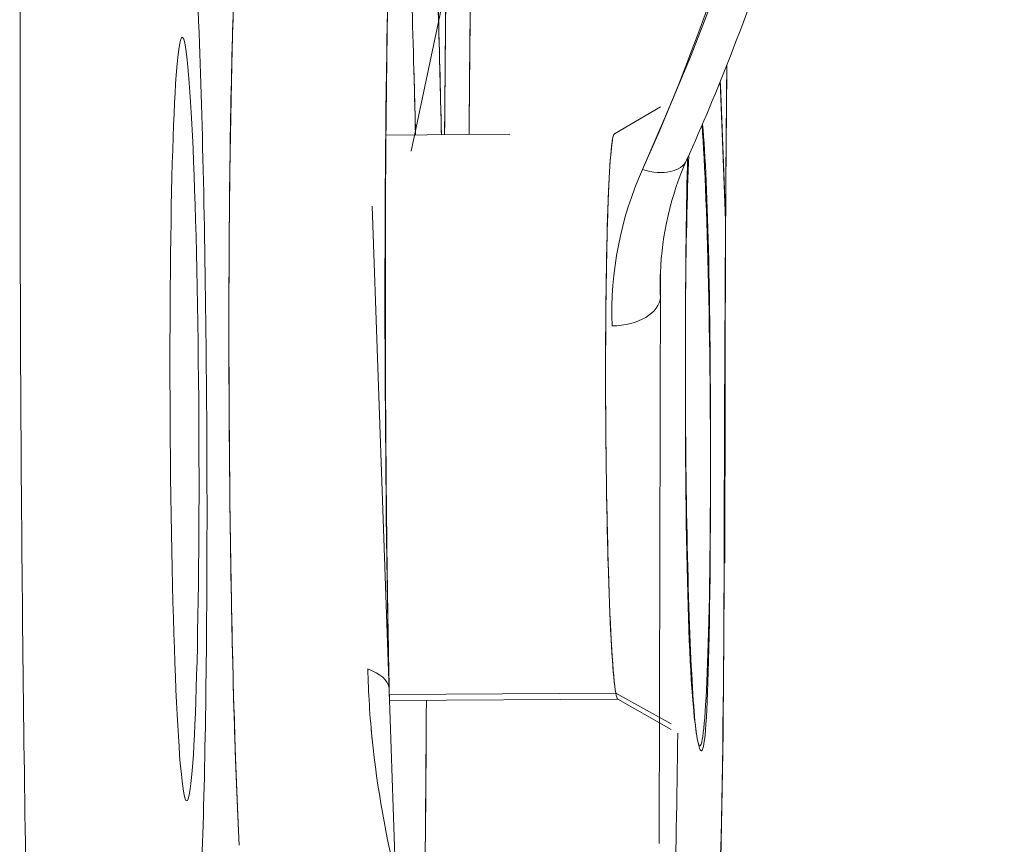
# Model space of a CAD drawing. Header units: millimetres. Extents: x -275 to -235, y -723 to -375.
# Tile 16 of 41: x -245.22 to -234.78, y -702.51 to -693.76. Entities that reach past the tile are written whole.
import ezdxf

# ---------------------------------------------------------------- set-up
doc = ezdxf.new("R2010")
doc.units = ezdxf.units.MM

msp = doc.modelspace()

# ---------------------------------------------------------------- linework, layer by layer
at = {"color": 0, "linetype": 'Continuous', "lineweight": 0}
for p, q in [((-238.997, -685.325), (-241.07, -695.158)), ((-237.791, -694.453), (-237.793, -694.419)), ((-237.737, -695.843), (-237.791, -694.452)), ((-238.914, -694.971), (-238.426, -694.685)), ((-240.024, -694.977), (-241.338, -694.985)), ((-241.305, -700.873), (-241.483, -695.741)), ((-237.745, -699.528), (-237.737, -695.843)), ((-238.427, -696.448), (-238.439, -702.499)), ((-238.427, -696.703), (-238.427, -696.448)), ((-241.236, -702.843), (-241.305, -700.873)), ((-238.9, -700.904), (-241.303, -700.918)), ((-241.303, -700.918), (-238.9, -700.904)), ((-238.877, -700.97), (-241.301, -700.985)), ((-238.314, -701.232), (-238.9, -700.904)), ((-238.9, -700.904), (-238.314, -701.232)), ((-238.878, -700.97), (-238.313, -701.292)), ((-238.02, -701.458), (-238.01, -701.464))]:
    msp.add_line(p, q, dxfattribs=at)
at = {"color": 0, "linetype": 'Continuous', "lineweight": 0, "extrusion": (0, 0, -1)}
for centre, major_axis, ratio, start_param, end_param in [((-241.026, -697.983), (-0.05, 8.376), 0.037599, -1.922812, -0.380898), ((-241.274, -697.985), (0.047, -7.717), 0.037599, -2.420354, -1.97006), ((-243.475, -697.998), (-0.024, 4.05), 0.037599, -0.050501, 3.091091), ((-243.475, -697.998), (0.024, -4.05), 0.037599, -0.050501, 3.091091), ((-236.518, -706.279), (-0.195, 32.429), 0.037599, -1.244538, -1.190314), ((-238.894, -697.97), (0.018, -3), 0.037599, 0.211298, 3.119868), ((-238.605, -695.048), (0.456, -0.205), 0.579634, 0, 1.343393), ((-238.235, -695.897), (0.5, -0.003), 0.320292, 0.039695, 0.096984), ((-238.235, -695.897), (0.5, -0.003), 0.320292, -0.039701, 0), ((-238.235, -695.897), (-0.5, 0.003), 0.320292, -2.251122, -2.227318), ((-236.078, -696.507), (-0.121, -3.127), 0.750799, 1.478846, 1.522289), ((-238.036, -697.923), (0.045, -7.5), 0.037599, -1.359498, 0.622785), ((-238.251, -699.498), (0.5, -0.001), 0.209581, -0.038463, 0), ((-242.304, -700.879), (1, 0.02), 0.344546, -0.678768, -0.050348), ((-242.304, -700.879), (1, 0.02), 0.344546, 0, 0.040062), ((-238.894, -697.97), (0.018, -3), 0.037599, 0.021725, 0.211298), ((-238.536, -697.926), (0.048, -8), 0.037599, -1.13086, -0.842973)]:
    msp.add_ellipse(centre, major_axis=major_axis, ratio=ratio, start_param=start_param, end_param=end_param, dxfattribs=at)
at = {"color": 0, "linetype": 'Continuous', "lineweight": 0}
for centre, major_axis, ratio, start_param, end_param in [((-242.775, -697.994), (-0.036, 6), 0.037599, 0.043014, 2.424934), ((-236.515, -706.305), (0.196, -32.505), 0.037599, -1.951215, -1.897078), ((-238.029, -697.965), (0.021, -3.5), 0.037599, -0.211298, 2.649824), ((-238.894, -697.97), (-0.018, 3), 0.037599, 0.021725, 1.359498), ((-238.605, -695.048), (0.456, -0.205), 0.579634, -1.343393, 0), ((-238.029, -697.965), (0.021, -3.5), 0.037599, -2.481432, -0.211298), ((-236.187, -696.809), (0.219, 3.223), 0.852099, 1.160377, 1.691148), ((-236.515, -706.303), (0.196, -32.499), 0.037599, -1.897073, -1.782095), ((-238.235, -695.897), (0.5, -0.003), 0.320292, -0.096984, -0.039695), ((-238.235, -695.897), (0.5, -0.003), 0.320292, 0, 0.039701), ((-238.235, -695.897), (0.5, -0.003), 0.320292, -0.914275, -0.890471), ((-238.927, -696.706), (0.5, 0.017), 0.606888, -1.618121, -0.047325), ((-238.894, -697.97), (0.018, -3), 0.037599, -1.782095, -0.211298), ((-238.251, -699.498), (0.5, -0.001), 0.209581, 0, 0.038463), ((-242.304, -700.879), (1, 0.02), 0.344546, 0.050348, 0.678768), ((-242.304, -700.879), (1, 0.02), 0.344546, -0.040062, 0), ((-238.894, -697.97), (0.018, -3), 0.037599, -0.211298, -0.021725), ((-238.536, -697.926), (-0.048, 8), 0.037599, -2.29862, -2.010733)]:
    msp.add_ellipse(centre, major_axis=major_axis, ratio=ratio, start_param=start_param, end_param=end_param, dxfattribs=at)
for points, knots in [([(-241.261, -670.984), (-240.003, -672.716), (-238.968, -674.621), (-238.195, -676.63), (-237.421, -678.638), (-236.909, -680.749), (-236.677, -682.885), (-236.446, -685.02), (-236.495, -687.18), (-236.822, -689.284), (-237.15, -691.388), (-237.756, -693.436), (-238.618, -695.351)], [4.242163, 4.242163, 4.242163, 4.242163, 4.51569, 4.51569, 4.51569, 4.789216, 4.789216, 4.789216, 5.062742, 5.062742, 5.062742, 5.336268, 5.336268, 5.336268, 5.336268]), ([(-245.203, -698.994), (-245.219, -696.922), (-245.223, -694.833), (-245.206, -690.836), (-245.185, -688.927), (-245.119, -685.491), (-245.075, -683.962), (-244.971, -681.46), (-244.91, -680.474), (-244.821, -679.546), (-244.794, -679.328), (-244.764, -679.145), (-244.756, -679.108), (-244.756, -679.108)], [4.661661, 4.661661, 4.661661, 4.661661, 4.980427, 4.980427, 5.298965, 5.298965, 5.616205, 5.616205, 5.928028, 5.928028, 6.06489, 6.06489, 6.130292, 6.130292, 6.130292, 6.130292]), ([(-236.021, -685.294), (-236.024, -686.79), (-236.161, -688.288), (-236.71, -691.242), (-237.123, -692.705), (-237.824, -694.506), (-237.982, -694.881), (-238.149, -695.253)], [0, 0, 0, 0, 5.610514, 5.610514, 11.227053, 11.227053, 12.718264, 12.718264, 12.718264, 12.718264]), ([(-245.191, -689.811), (-245.091, -689.827), (-244.996, -689.85), (-244.701, -689.943), (-244.529, -690.033), (-244.216, -690.243), (-244.096, -690.361), (-243.876, -690.608), (-243.805, -690.724), (-243.683, -690.94), (-243.647, -691.028), (-243.584, -691.194), (-243.564, -691.262), (-243.519, -691.425), (-243.505, -691.5), (-243.442, -691.846), (-243.424, -692.072), (-243.368, -692.814), (-243.34, -693.365), (-243.296, -694.565), (-243.279, -695.182), (-243.254, -696.481), (-243.245, -697.161), (-243.235, -698.524), (-243.235, -699.206), (-243.242, -700.51), (-243.25, -701.131), (-243.274, -702.258), (-243.29, -702.761), (-243.331, -703.635), (-243.351, -703.97), (-243.407, -704.385), (-243.421, -704.478), (-243.466, -704.673), (-243.483, -704.741), (-243.546, -704.928), (-243.584, -705.042), (-243.724, -705.283), (-243.762, -705.343), (-243.812, -705.411)], [6.289251, 6.289251, 6.289251, 6.289251, 6.295072, 6.295072, 6.308416, 6.308416, 6.325778, 6.325778, 6.350626, 6.350626, 6.382636, 6.382636, 6.4235, 6.4235, 6.495602, 6.495602, 6.778336, 6.778336, 7.172708, 7.172708, 7.504345, 7.504345, 7.829551, 7.829551, 8.153416, 8.153416, 8.478232, 8.478232, 8.808017, 8.808017, 9.163543, 9.163543, 9.268797, 9.268797, 9.315446, 9.315446, 9.360983, 9.360983, 9.37405, 9.37405, 9.37405, 9.37405]), ([(-241.304, -700.859), (-241.32, -700.03), (-241.332, -699.152), (-241.345, -697.383), (-241.346, -696.494), (-241.338, -694.796), (-241.328, -693.988), (-241.3, -692.539), (-241.28, -691.898), (-241.236, -690.875), (-241.211, -690.48), (-241.186, -690.223)], [4.360147, 4.360147, 4.360147, 4.360147, 4.67821, 4.67821, 4.996771, 4.996771, 5.315022, 5.315022, 5.631652, 5.631652, 5.9313, 5.9313, 5.9313, 5.9313]), ([(-240.75, -694.981), (-240.752, -694.886), (-240.754, -694.792), (-240.756, -694.698), (-240.761, -694.507), (-240.765, -694.32), (-240.77, -694.136), (-240.772, -694.044), (-240.775, -693.953), (-240.777, -693.863), (-240.779, -693.773), (-240.782, -693.686), (-240.785, -693.596), (-240.794, -693.269), (-240.804, -692.958), (-240.815, -692.665), (-240.822, -692.476), (-240.829, -692.294), (-240.837, -692.12), (-240.84, -692.046), (-240.843, -691.973), (-240.846, -691.902), (-240.848, -691.866), (-240.85, -691.831), (-240.851, -691.796), (-240.853, -691.762), (-240.855, -691.728), (-240.856, -691.693), (-240.871, -691.382), (-240.887, -691.105), (-240.903, -690.862)], [0.0944083, 0.0944083, 0.0944083, 0.0944083, 0.125, 0.125, 0.125, 0.1875, 0.1875, 0.1875, 0.21875, 0.21875, 0.21875, 0.25, 0.25, 0.25, 0.3638649, 0.3638649, 0.3638649, 0.4375, 0.4375, 0.4375, 0.46875, 0.46875, 0.46875, 0.484375, 0.484375, 0.484375, 0.5, 0.5, 0.5, 0.6387172, 0.6387172, 0.6387172, 0.6387172]), ([(-240.903, -690.862), (-240.902, -690.887), (-240.9, -690.912), (-240.898, -690.938), (-240.891, -691.05), (-240.884, -691.169), (-240.877, -691.295), (-240.87, -691.421), (-240.863, -691.554), (-240.856, -691.692), (-240.829, -692.245), (-240.805, -692.878), (-240.785, -693.593), (-240.772, -694.036), (-240.76, -694.499), (-240.75, -694.981)], [0.003596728, 0.003596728, 0.003596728, 0.003596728, 0.003739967, 0.003739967, 0.003739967, 0.004364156, 0.004364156, 0.004364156, 0.004988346, 0.004988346, 0.004988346, 0.007485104, 0.007485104, 0.007485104, 0.009030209, 0.009030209, 0.009030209, 0.009030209]), ([(-240.674, -691.133), (-240.677, -691.355), (-240.68, -691.577), (-240.683, -691.798), (-240.685, -691.936), (-240.687, -692.075), (-240.688, -692.213), (-240.689, -692.282), (-240.69, -692.351), (-240.691, -692.42), (-240.691, -692.454), (-240.692, -692.488), (-240.692, -692.523), (-240.692, -692.54), (-240.692, -692.557), (-240.693, -692.574), (-240.693, -692.592), (-240.693, -692.607), (-240.693, -692.626), (-240.703, -693.429), (-240.71, -694.213), (-240.716, -694.981)], [0.6375673, 0.6375673, 0.6375673, 0.6375673, 0.6874999, 0.6874999, 0.6874999, 0.7187499, 0.7187499, 0.7187499, 0.7343749, 0.7343749, 0.7343749, 0.7421874, 0.7421874, 0.7421874, 0.7460937, 0.7460937, 0.7460937, 0.7499999, 0.7499999, 0.7499999, 0.9158207, 0.9158207, 0.9158207, 0.9158207]), ([(-240.716, -694.981), (-240.708, -693.964), (-240.698, -692.972), (-240.686, -692.004), (-240.682, -691.711), (-240.678, -691.421), (-240.674, -691.133)], [0.080898, 0.080898, 0.080898, 0.080898, 0.295819, 0.295819, 0.295819, 0.3606894, 0.3606894, 0.3606894, 0.3606894]), ([(-240.415, -691.268), (-240.419, -691.548), (-240.423, -691.829), (-240.427, -692.113), (-240.438, -693.046), (-240.448, -694.001), (-240.456, -694.98)], [0.7107238, 0.7107238, 0.7107238, 0.7107238, 0.7660588, 0.7660588, 0.7660588, 0.9480369, 0.9480369, 0.9480369, 0.9480369]), ([(-242.896, -702.519), (-242.916, -702.107), (-242.934, -701.634), (-242.949, -701.1), (-242.95, -701.082), (-242.95, -701.066), (-242.951, -701.048), (-242.968, -700.459), (-242.98, -699.829), (-242.989, -699.158), (-242.998, -698.508), (-243.003, -697.855), (-243.004, -697.2), (-243.004, -697.178), (-243.004, -697.156), (-243.004, -697.136), (-243.004, -696.496), (-243, -695.888), (-242.993, -695.31), (-242.986, -694.75), (-242.975, -694.246), (-242.962, -693.8), (-242.961, -693.785), (-242.961, -693.772), (-242.96, -693.757), (-242.945, -693.272), (-242.927, -692.882), (-242.905, -692.586), (-242.885, -692.299), (-242.862, -692.116), (-242.838, -692.037), (-242.837, -692.034), (-242.836, -692.032), (-242.836, -692.03), (-242.83, -692.013), (-242.825, -692.002), (-242.819, -691.997)], [0, 0, 0, 0, 0.1210938, 0.1210938, 0.1210938, 0.125, 0.125, 0.125, 0.25, 0.25, 0.25, 0.3710938, 0.3710938, 0.3710938, 0.375, 0.375, 0.375, 0.5, 0.5, 0.5, 0.6210938, 0.6210938, 0.6210938, 0.625, 0.625, 0.625, 0.75, 0.75, 0.75, 0.8710937, 0.8710937, 0.8710937, 0.875, 0.875, 0.875, 0.9039887, 0.9039887, 0.9039887, 0.9039887]), ([(-237.98, -694.869), (-237.92, -695.528), (-237.892, -696.804), (-237.895, -698.698), (-237.9, -700.979), (-237.947, -701.876), (-238.036, -701.387)], [0.0847608, 0.0847608, 0.0847608, 0.0847608, 0.5, 0.5, 0.5, 1, 1, 1, 1]), ([(-238.149, -695.253), (-238.32, -695.633), (-238.411, -696.04), (-238.428, -696.486), (-238.429, -696.527), (-238.429, -696.568)], [0, 0, 0, 0, 1.623047, 1.623047, 1.7858, 1.7858, 1.7858, 1.7858]), ([(-238.036, -701.387), (-238.124, -700.898), (-238.166, -699.513), (-238.162, -697.232), (-238.16, -696.363), (-238.152, -695.695), (-238.138, -695.228)], [0, 0, 0, 0, 0.5, 0.5, 0.5, 0.6904546, 0.6904546, 0.6904546, 0.6904546]), ([(-244.528, -716.902), (-244.528, -716.902), (-244.534, -716.878), (-244.565, -716.707), (-244.606, -716.415), (-244.709, -715.398), (-244.774, -714.5), (-244.899, -712.196), (-244.959, -710.751), (-245.064, -707.511), (-245.107, -705.715), (-245.169, -702.261), (-245.19, -700.633), (-245.203, -698.994)], [3.294033, 3.294033, 3.294033, 3.294033, 3.346329, 3.346329, 3.520463, 3.520463, 3.801368, 3.801368, 4.105427, 4.105427, 4.409486, 4.409486, 4.661661, 4.661661, 4.661661, 4.661661]), ([(-238.164, -704.016), (-238.072, -705.592), (-237.981, -705.893), (-237.892, -704.919), (-237.804, -703.946), (-237.756, -702.138), (-237.751, -699.494)], [0.0000001, 0.0000001, 0.0000001, 0.0000001, 0.5, 0.5, 0.5, 1, 1, 1, 1])]:
    msp.add_open_spline(points, degree=3, knots=knots, dxfattribs=at)
for points in [[(-238.618, -695.351), (-234.779, -686.819), (-235.66, -678.697), (-241.261, -670.984)], [(-240.456, -694.98), (-240.446, -693.708), (-240.432, -692.468), (-240.415, -691.268)], [(-241.327, -693.908), (-241.362, -696.054), (-241.354, -698.376), (-241.305, -700.873)], [(-241.024, -694.983), (-241.03, -694.737), (-241.036, -694.495), (-241.042, -694.26)], [(-237.722, -694.242), (-237.727, -694.789), (-237.731, -695.342), (-237.735, -695.9)], [(-237.793, -694.42), (-237.773, -694.896), (-237.754, -695.387), (-237.735, -695.892)], [(-237.735, -695.9), (-237.736, -696.088), (-237.737, -696.277), (-237.739, -696.467)], [(-237.754, -700.365), (-237.752, -700.081), (-237.751, -699.792), (-237.751, -699.499)], [(-237.751, -699.497), (-237.751, -699.497), (-237.751, -699.498), (-237.751, -699.499)], [(-241.481, -701.421), (-241.509, -701.155), (-241.525, -700.898), (-241.53, -700.647)], [(-241.304, -700.859), (-241.303, -700.904), (-241.302, -700.95), (-241.3, -700.995)], [(-240.909, -700.983), (-240.914, -701.856), (-240.921, -702.689), (-240.931, -703.414)], [(-240.93, -703.414), (-240.92, -702.682), (-240.914, -701.846), (-240.909, -700.983)], [(-241.494, -701.294), (-241.446, -701.818), (-241.355, -702.335), (-241.236, -702.843)]]:
    msp.add_open_spline(points, degree=3, dxfattribs=at)

doc.saveas('drawing.dxf')
